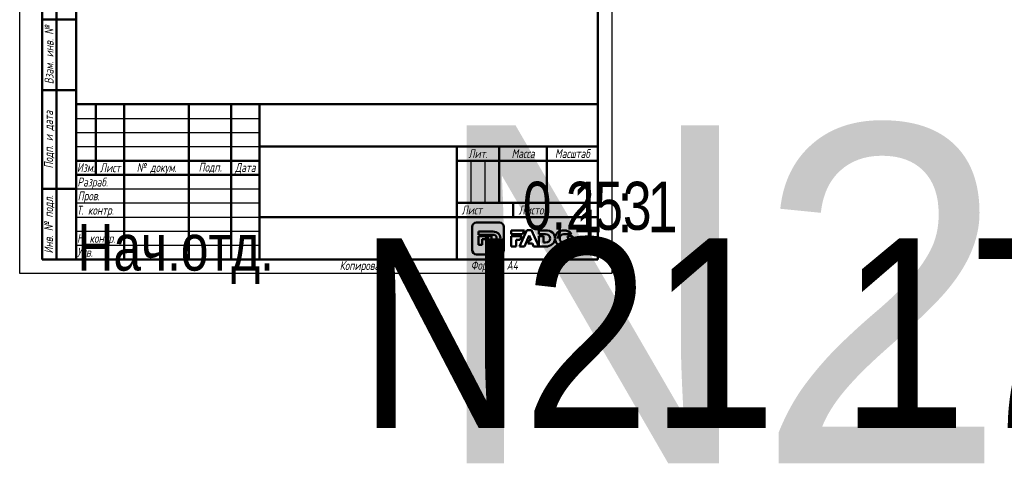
# Model space of a CAD drawing. Header units: millimetres. Extents: x 0 to 698, y -67 to 297.
# Tile 1 of 18: x 0 to 349, y -67 to 90. Entities that reach past the tile are written whole.
import ezdxf
from ezdxf.enums import TextEntityAlignment as Align

# ---------------------------------------------------------------- set-up
doc = ezdxf.new("R2018")
doc.units = ezdxf.units.MM
for name, color, linetype, lineweight in [('Заголовок (ГОСТ)', 7, 'Continuous', 50), ('Кромка (ГОСТ)', 7, 'Continuous', 50), ('Обозначение (ГОСТ)', 7, 'Continuous', 25), ('Эскизная геометрия (ГОСТ)', 7, 'Continuous', 50)]:
    doc.layers.add(name, color=color, linetype=linetype, lineweight=lineweight)
doc.styles.get("Standard").update_dxf_attribs({"font": 'GOST Common Italic.ttf'})
doc.styles.add('Альтернативный текст (ГОСТ)', font='txt', dxfattribs={"width": 0.8})

# ---------------------------------------------------------------- blocks, each defined once
blk = doc.blocks.new('ГОСТ - Доп. графы 1')
at = {"layer": 'Эскизная геометрия (ГОСТ)'}
for p, q in [((-12, 0), (-12, 145)), ((-12, 145), (0, 145)), ((-7, 145), (-7, 0)), ((-12, 110), (-7, 110)), ((-7, 110), (0, 110)), ((-12, 85), (-7, 85)), ((-7, 85), (0, 85)), ((-12, 60), (-7, 60)), ((-7, 60), (0, 60)), ((-12, 25), (-7, 25)), ((-7, 25), (0, 25)), ((0, 0), (-12, 0))]:
    blk.add_line(p, q, dxfattribs=at)
at = {"layer": 'Обозначение (ГОСТ)', "char_height": 3.17, "attachment_point": 5, "rotation": 90, "style": 'Альтернативный текст (ГОСТ)'}
for s, insert, width in [('\\fGOST Common|b0|i1;\\H3.1700;Подп. и дата', (-9.37, 127.41), 34.7679), ('\\fGOST Common|b0|i1;\\H3.1700;Инв. № дубл.', (-8.95, 97.55), 24.8438), ('\\fGOST Common|b0|i1;\\H3.1700;Взам. инв. №', (-9.58, 72.53), 24.8669), ('\\fGOST Common|b0|i1;\\H3.1700;Подп. и дата', (-9.5, 42.47), 35.1486), ('\\fGOST Common|b0|i1;\\H3.1700;Инв. № подл.', (-9.5, 12.41), 24.9618)]:
    blk.add_mtext(s, dxfattribs=dict(at, insert=insert, width=width))
at = {"layer": 'Обозначение (ГОСТ)', "lineweight": 30, "width": 0.8, "flags": 17}
for tag, p in [('Подп._и_дата_2', (-3.53, 127.51)), ('Инв._номер_дубликата', (-3.41, 97.47)), ('Взамен_инв._номера', (-3.46, 72.53)), ('Подп._и_дата_1', (-3.42, 42.35)), ('ИНВЕНТАРНЫЙ_НОМЕР', (-3.33, 12.68))]:
    blk.add_attdef(tag, text='', height=3.17, rotation=90, dxfattribs=at).set_placement(p, align=Align.MIDDLE_CENTER)
blk = doc.blocks.new('Основные надписи ГОСТ - Форма 1')
at = {"layer": 'Заголовок (ГОСТ)'}
for p, q in [((0, 55), (185, 55)), ((0, 0), (0, 55)), ((0, 0), (0, 55)), ((7, 55), (7, 30)), ((17, 55), (17, 0)), ((40, 55), (40, 0)), ((55, 55), (55, 0)), ((65, 55), (65, 0)), ((185, 0), (185, 55)), ((65, 40), (185, 40)), ((135, 40), (135, 0)), ((150, 40), (150, 20)), ((167, 40), (167, 20)), ((0, 35), (65, 35)), ((135, 35), (185, 35)), ((0, 30), (65, 30)), ((135, 20), (185, 20)), ((155, 20), (155, 15)), ((65, 15), (185, 15)), ((185, 0), (0, 0))]:
    blk.add_line(p, q, dxfattribs=at)
at = {"layer": 'Заголовок (ГОСТ)', "linetype": 'Continuous', "lineweight": 25}
for p, q in [((0, 50), (65, 50)), ((0, 45), (65, 45)), ((0, 40), (65, 40)), ((140, 35), (140, 20)), ((145, 35), (145, 20)), ((0, 25), (65, 25)), ((0, 20), (65, 20)), ((0, 15), (65, 15)), ((0, 10), (65, 10)), ((0, 5), (65, 5))]:
    blk.add_line(p, q, dxfattribs=at)
at = {"layer": 'Заголовок (ГОСТ)', "char_height": 3.17, "style": 'Альтернативный текст (ГОСТ)'}
for s, insert, width, attachment_point in [('\\fGOST Common|b0|i1;\\H3.1700;Лит.', (142.52, 37.49), 14.9766, 5), ('\\fGOST Common|b0|i1;\\H3.1700;Масса', (158.55, 37.51), 16.9878, 5), ('\\fGOST Common|b0|i1;\\H3.1700;Масштаб', (176.02, 37.53), 17.8316, 5), ('\\fGOST Common|b0|i1;\\H3.1700;Изм.', (3.5, 32.56), 6.9635, 5), ('\\fGOST Common|b0|i1;\\H3.1700;Лист', (12.1, 32.5), 10.0029, 5), ('\\A0;\\fGOST Common|b0|i1;\\H3.1700;№ докум.', (28.58, 32.16), 22.9069, 5), ('\\fGOST Common|b0|i1;\\H3.1700;Подп.', (47.56, 32.45), 14.879, 5), ('\\fGOST Common|b0|i1;\\H3.1700;Дата', (60.02, 32.24), 9.9614, 5), ('\\fGOST Common|b0|i1;\\H3.1700;Разраб.', (0.47, 27), 16.9971, 4), ('\\A0;\\fGOST Common|b0|i1;\\H3.1700;Т. контр.', (0.23, 17.01), 16.9554, 4), ('\\fGOST Common|b0|i1;\\H3.1700;Пров.', (0.56, 22.08), 17.0192, 4), ('\\fGOST Common|b0|i1;\\H3.1700;Лист', (140.37, 17.5), 10.5071, 5), ('\\A1;', (150.6, 17.54), 8.8313, 5), ('\\fGOST Common|b0|i1;\\H3.1700;Листов', (162.21, 17.5), 14.3668, 5), ('\\fGOST Common|b0|i1;\\H3.1700;Н. контр.', (0.36, 7.05), 16.9999, 4), ('\\fGOST Common|b0|i1;\\H3.1700;Утв.', (0.34, 2.52), 17.0083, 4), ('\\fGOST Common|b0|i1;\\H3.1700;Копировал', (93.48, -0.59), 19.7871, 1)]:
    blk.add_mtext(s, dxfattribs=dict(at, insert=insert, width=width, attachment_point=attachment_point))
at = {"layer": 'Заголовок (ГОСТ)', "lineweight": 30, "flags": 104}
for tag, height, width, p in [('Изм1', 2.89, 0.7, (3.51, 52.52)), ('Лист1', 2.89, 0.7, (12.03, 52.52)), ('Докум1', 2.89, 0.7, (28.54, 52.48)), ('Изм2', 2.89, 0.7, (3.5, 47.52)), ('Лист2', 2.89, 0.7, (12.01, 47.5)), ('Докум2', 2.89, 0.7, (28.53, 47.5)), ('Изм3', 2.89, 0.7, (3.5, 42.5)), ('Лист3', 2.89, 0.7, (12.01, 42.51)), ('Докум3', 2.89, 0.7, (28.51, 42.48)), ('Изм4', 2.89, 0.7, (3.51, 37.5)), ('Лист4', 2.89, 0.7, (12, 37.53)), ('Докум4', 2.89, 0.7, (28.51, 37.52)), ('НАИМЕНОВАНИЕ', 5, 0.8, (100.03, 29.98)), ('Литера', 3.5, 0.8, (137.52, 27.25)), ('Литера2', 3.5, 0.8, (142.51, 27.22)), ('Литера3', 3.5, 0.8, (147.52, 27.21)), ('Масса', 3.5, 0.8, (158.47, 27.53)), ('Масштаб', 3.5, 0.8, (176, 27.6)), ('Тип_документа', 3.17, 0.8, (100.08, 17.56)), ('Листов', 3.17, 0.8, (177.46, 17.58)), ('Материал_Класс', 3.5, 0.9, (100, 7.5))]:
    blk.add_attdef(tag, text='', height=height, dxfattribs=dict(at, width=width)).set_placement(p, align=Align.MIDDLE_CENTER)
for tag, height, width, p in [('Подп1', 2.89, 0.7, (40.01, 52.51)), ('Дата1', 2, 0.7, (55.01, 52.51)), ('Подп2', 2.89, 0.7, (40.01, 47.5)), ('Дата2', 2, 0.7, (55.01, 47.49)), ('Подп3', 2.89, 0.7, (40.01, 42.51)), ('Дата3', 2, 0.7, (55.02, 42.52)), ('Подп4', 2.89, 0.7, (40.01, 37.51)), ('Дата4', 2, 0.7, (55.02, 37.51)), ('АВТОР', 3.17, 0.8, (17.41, 27.49)), ('Разработал_Подп.', 2.89, 0.7, (40.05, 27.51)), ('ДАТА_СОЗДАНИЯ', 2, 0.7, (55.01, 27.51)), ('ПРОВЕРИЛ', 3.17, 0.8, (17.41, 22.53)), ('Проверил_Подп.', 2.89, 0.7, (40.05, 22.52)), ('ДАТА_ПРОВЕРКИ', 2, 0.7, (55.02, 22.51)), ('ТЕХНОЛОГ', 3.17, 0.8, (17.33, 17.54)), ('Технолог_Подп.', 2.89, 0.7, (40.05, 17.51)), ('Технолог_Дата', 2, 0.7, (55.01, 17.5)), ('НАЧ._ОТДЕЛА', 3.17, 0.8, (17.46, 12.45)), ('Должность_руководителя', 3.17, 0.8, (0.52, 12.51)), ('Руководитель_Подп.', 2.89, 0.7, (40.01, 12.5)), ('Руководитель_Дата', 2, 0.7, (55.01, 12.51)), ('НОРМОКОНТРОЛЬ', 3.17, 0.8, (17.37, 7.48)), ('Нормоконтроль_Подп.', 2.89, 0.7, (40.05, 7.52)), ('ДАТА_НОРМОКОНТРОЛЯ', 2, 0.7, (55.02, 7.51)), ('УТВЕРДИЛ', 3.17, 0.8, (17.4, 2.51)), ('Утвердил_Подп.', 2.89, 0.7, (40.05, 2.51)), ('ДАТА_УТВЕРЖДЕНИЯ', 2, 0.7, (55.01, 2.5))]:
    blk.add_attdef(tag, text='', height=height, dxfattribs=dict(at, width=width)).set_placement(p, align=Align.MIDDLE_LEFT)
for tag, height, p in [('ОБОЗНАЧЕНИЕ', 5, (125.33, 47.56)), ('ОРГАНИЗАЦИЯ', 3.5, (160.02, 7.6))]:
    blk.add_attdef(tag, text='', height=height, dxfattribs=at).set_placement(p, align=Align.MIDDLE_CENTER)
at = {"layer": 'Заголовок (ГОСТ)', "lineweight": 30, "width": 0.9, "flags": 104}
for tag, p in [('Материал_Наим.', (133.71, 9.75)), ('Материал_ГОСТ', (134.04, 4.06))]:
    blk.add_attdef(tag, text='', height=3.5, dxfattribs=at).set_placement(p, align=Align.MIDDLE_RIGHT)
blk = doc.blocks.new('Рамки ГОСТ_ граница 297x210')
at = {"layer": 'Кромка (ГОСТ)', "lineweight": 25}
for p, q in [((0, 0), (0, 297)), ((0, 297), (210, 297)), ((210, 297), (210, 0)), ((210, 0), (0, 0))]:
    blk.add_line(p, q, dxfattribs=at)
at = {"layer": 'Кромка (ГОСТ)'}
for p, q in [((205, 292), (20, 292)), ((20, 292), (20, 5)), ((205, 5), (205, 292)), ((20, 5), (205, 5))]:
    blk.add_line(p, q, dxfattribs=at)
at = {"layer": 'Кромка (ГОСТ)', "insert": (160, 4.5), "char_height": 3.17, "attachment_point": 1, "style": 'Альтернативный текст (ГОСТ)'}
blk.add_mtext('\\A1;\\fGOST Common|b0|i1;\\H3.1700;Формат A4', dxfattribs=at)

msp = doc.modelspace()

# ---------------------------------------------------------------- linework, layer by layer
at = {"layer": 'Эскизная геометрия (ГОСТ)', "linetype": 'Continuous'}
for p, q in [((170.162, 18.108), (162.063, 18.108)), ((160.505, 16.535), (160.505, 8.364)), ((162.71, 14.89), (162.71, 13.741)), ((167.836, 14.89), (162.71, 14.89)), ((171.722, 8.364), (171.722, 16.535)), ((162.71, 13.741), (167.856, 13.741)), ((162.71, 13.204), (162.71, 10.161)), ((165.622, 13.204), (162.71, 13.204)), ((164.009, 10.161), (164.009, 12.176)), ((164.009, 12.176), (165.186, 12.176)), ((165.186, 12.176), (165.622, 13.204)), ((166.027, 13.204), (166.027, 10.161)), ((167.326, 13.204), (166.027, 13.204)), ((167.326, 11.323), (167.326, 13.204)), ((167.856, 11.323), (167.326, 11.323)), ((162.71, 10.161), (164.009, 10.161)), ((166.027, 10.161), (167.809, 10.161)), ((162.063, 6.793), (170.162, 6.793))]:
    msp.add_line(p, q, dxfattribs=at)
at = {"layer": 'Эскизная геометрия (ГОСТ)'}
for p, q in [((174.341, 15.304), (174.341, 13.909)), ((178.997, 15.304), (174.341, 15.304)), ((179.882, 15.346), (177.299, 9.565)), ((178.375, 13.909), (178.997, 15.304)), ((181.502, 15.346), (179.882, 15.346)), ((184.085, 9.565), (181.502, 15.346)), ((184.085, 15.303), (184.085, 13.909)), ((186.426, 15.303), (184.085, 15.303)), ((174.341, 13.909), (178.375, 13.909)), ((174.341, 13.29), (174.341, 9.564)), ((178.098, 13.29), (174.341, 13.29)), ((176.022, 9.564), (176.022, 11.979)), ((176.022, 11.979), (177.512, 11.979)), ((177.512, 11.979), (178.098, 13.29)), ((179.066, 9.565), (180.68, 13.459)), ((180.699, 11.827), (180.191, 10.589)), ((180.191, 10.589), (181.841, 10.589)), ((180.68, 13.459), (181.355, 11.827)), ((181.355, 11.827), (180.699, 11.827)), ((181.841, 10.589), (182.282, 9.565)), ((184.085, 13.909), (186.452, 13.909)), ((184.085, 13.29), (184.085, 9.566)), ((185.766, 13.29), (184.085, 13.29)), ((185.766, 10.975), (185.766, 13.29)), ((186.452, 10.975), (185.766, 10.975)), ((189.851, 12.543), (189.847, 12.543)), ((189.847, 12.35), (189.849, 12.35)), ((192.989, 13.922), (195.708, 13.922)), ((196.008, 13.285), (194.227, 13.285)), ((174.341, 9.564), (176.022, 9.564)), ((177.299, 9.565), (179.066, 9.565)), ((182.282, 9.565), (184.085, 9.565)), ((184.085, 9.566), (186.391, 9.566))]:
    msp.add_line(p, q, dxfattribs=at)
at = {"layer": 'Эскизная геометрия (ГОСТ)', "linetype": 'Continuous'}
for points in [[(162.063, 18.108), (161.204, 18.108), (160.505, 17.403), (160.505, 16.535)], [(171.722, 16.535), (171.722, 17.403), (171.023, 18.108), (170.162, 18.108)], [(170.481, 12.539), (170.481, 13.917), (169.51, 14.89), (167.836, 14.89)], [(167.809, 10.161), (169.496, 10.161), (170.481, 11.175), (170.481, 12.539)], [(167.856, 13.741), (168.633, 13.741), (169.149, 13.289), (169.149, 12.532)], [(169.149, 12.532), (169.149, 11.757), (168.633, 11.323), (167.856, 11.323)], [(160.505, 8.364), (160.505, 7.496), (161.204, 6.793), (162.063, 6.793)], [(170.162, 6.793), (171.023, 6.793), (171.722, 7.496), (171.722, 8.364)]]:
    msp.add_open_spline(points, degree=3, dxfattribs=at)
at = {"layer": 'Эскизная геометрия (ГОСТ)'}
for points in [[(189.847, 12.543), (189.801, 14.167), (188.552, 15.303), (186.426, 15.303)], [(193.003, 15.304), (191.244, 15.304), (189.914, 14.079), (189.851, 12.543)], [(195.708, 13.922), (195.174, 14.754), (194.19, 15.304), (193.003, 15.304)], [(186.391, 9.566), (188.53, 9.566), (189.796, 10.745), (189.847, 12.35)], [(186.452, 13.909), (187.456, 13.909), (188.124, 13.361), (188.124, 12.443)], [(188.124, 12.443), (188.124, 11.5), (187.456, 10.975), (186.452, 10.975)], [(189.849, 12.35), (189.892, 10.784), (191.214, 9.554), (192.989, 9.554)], [(191.511, 12.429), (191.511, 13.243), (192.103, 13.922), (192.989, 13.922)], [(193.003, 10.937), (192.12, 10.937), (191.511, 11.631), (191.511, 12.429)], [(192.989, 9.554), (194.791, 9.554), (196.144, 10.842), (196.144, 12.429)], [(194.49, 12.429), (194.49, 11.616), (193.898, 10.937), (193.003, 10.937)], [(194.227, 13.285), (194.396, 13.04), (194.49, 12.742), (194.49, 12.429)], [(196.144, 12.429), (196.144, 12.728), (196.097, 13.015), (196.008, 13.285)]]:
    msp.add_open_spline(points, degree=3, dxfattribs=at)

# ---------------------------------------------------------------- block references
for name, p in [('Рамки ГОСТ_ граница 297x210', (0, 0)), ('ГОСТ - Доп. графы 1', (20, 5))]:
    msp.add_blockref(name, p)
ref = msp.add_blockref('Основные надписи ГОСТ - Форма 1', (20, 5))
lines = msp.add_mtext('\\W0.8000;Нач.отд.', dxfattribs={"layer": 'Заголовок (ГОСТ)', "insert": (20.522, 17.514), "char_height": 16.47596, "attachment_point": 1})
ref.add_attrib('Должность_руководителя', '', (20.522, 17.514), dxfattribs={"flags": 104}).embed_mtext(lines)
lines = msp.add_mtext('\\W0.8000;', dxfattribs={"layer": 'Заголовок (ГОСТ)', "insert": (37.411, 32.488), "char_height": 22.5926, "attachment_point": 1})
ref.add_attrib('АВТОР', '', (37.411, 32.488), dxfattribs={"flags": 104}).embed_mtext(lines)
lines = msp.add_mtext('\\W0.8000;', dxfattribs={"layer": 'Заголовок (ГОСТ)', "insert": (37.408, 27.526), "char_height": 22.5517, "attachment_point": 1})
ref.add_attrib('ПРОВЕРИЛ', '', (37.408, 27.526), dxfattribs={"flags": 104}).embed_mtext(lines)
lines = msp.add_mtext('\\W0.8000;', dxfattribs={"layer": 'Заголовок (ГОСТ)', "insert": (37.334, 22.543), "char_height": 22.671, "attachment_point": 1})
ref.add_attrib('ТЕХНОЛОГ', '', (37.334, 22.543), dxfattribs={"flags": 104}).embed_mtext(lines)
lines = msp.add_mtext('\\W0.8000;', dxfattribs={"layer": 'Заголовок (ГОСТ)', "insert": (37.462, 17.446), "char_height": 22.555, "attachment_point": 1})
ref.add_attrib('НАЧ._ОТДЕЛА', '', (37.462, 17.446), dxfattribs={"flags": 104}).embed_mtext(lines)
lines = msp.add_mtext('\\W0.8000;', dxfattribs={"layer": 'Заголовок (ГОСТ)', "insert": (37.375, 12.481), "char_height": 22.669, "attachment_point": 1})
ref.add_attrib('НОРМОКОНТРОЛЬ', '', (37.375, 12.481), dxfattribs={"flags": 104}).embed_mtext(lines)
lines = msp.add_mtext('\\W0.8000;', dxfattribs={"layer": 'Заголовок (ГОСТ)', "insert": (37.401, 7.507), "char_height": 22.613, "attachment_point": 1})
ref.add_attrib('УТВЕРДИЛ', '', (37.401, 7.507), dxfattribs={"flags": 104}).embed_mtext(lines)
lines = msp.add_mtext('N21', dxfattribs={"layer": 'Заголовок (ГОСТ)', "insert": (145.326, 52.559), "char_height": 119.843, "attachment_point": 1})
ref.add_attrib('ОБОЗНАЧЕНИЕ', '', (145.326, 52.559), dxfattribs={"flags": 104}).embed_mtext(lines)
lines = msp.add_mtext('\\W0.8000;', dxfattribs={"layer": 'Заголовок (ГОСТ)', "insert": (120.031, 34.975), "char_height": 69.6093, "attachment_point": 1})
ref.add_attrib('НАИМЕНОВАНИЕ', '', (120.031, 34.975), dxfattribs={"flags": 104}).embed_mtext(lines)
lines = msp.add_mtext('\\W0.8000;', dxfattribs={"layer": 'Заголовок (ГОСТ)', "insert": (120.078, 22.558), "char_height": 69.7033, "attachment_point": 1})
ref.add_attrib('Тип_документа', '', (120.078, 22.558), dxfattribs={"flags": 104}).embed_mtext(lines)
lines = msp.add_mtext('\\W0.9000;N21 17.03.2020', dxfattribs={"layer": 'Заголовок (ГОСТ)', "insert": (120, 12.5), "char_height": 67.25762, "attachment_point": 1})
ref.add_attrib('Материал_Класс', '', (120, 12.5), dxfattribs={"flags": 104}).embed_mtext(lines)
lines = msp.add_mtext('\\W0.9000;', dxfattribs={"layer": 'Заголовок (ГОСТ)', "insert": (153.707, 14.751), "char_height": 66.9754, "attachment_point": 1})
ref.add_attrib('Материал_Наим.', '', (153.707, 14.751), dxfattribs={"flags": 104}).embed_mtext(lines)
lines = msp.add_mtext('\\W0.9000;', dxfattribs={"layer": 'Заголовок (ГОСТ)', "insert": (154.04, 9.057), "char_height": 66.7532, "attachment_point": 1})
ref.add_attrib('Материал_ГОСТ', '', (154.04, 9.057), dxfattribs={"flags": 104}).embed_mtext(lines)
lines = msp.add_mtext('\\W0.8000;', dxfattribs={"layer": 'Заголовок (ГОСТ)', "insert": (157.52, 32.251), "char_height": 5.0288, "attachment_point": 1})
ref.add_attrib('Литера', '', (157.52, 32.251), dxfattribs={"flags": 104}).embed_mtext(lines)
lines = msp.add_mtext('\\W0.8000;', dxfattribs={"layer": 'Заголовок (ГОСТ)', "insert": (162.512, 32.221), "char_height": 5.0288, "attachment_point": 1})
ref.add_attrib('Литера2', '', (162.512, 32.221), dxfattribs={"flags": 104}).embed_mtext(lines)
lines = msp.add_mtext('\\W0.8000;', dxfattribs={"layer": 'Заголовок (ГОСТ)', "insert": (167.518, 32.211), "char_height": 5.017, "attachment_point": 1})
ref.add_attrib('Литера3', '', (167.518, 32.211), dxfattribs={"flags": 104}).embed_mtext(lines)
lines = msp.add_mtext('\\W0.8000;0,253', dxfattribs={"layer": 'Заголовок (ГОСТ)', "insert": (178.469, 32.533), "char_height": 17.04355, "attachment_point": 1})
ref.add_attrib('Масса', '', (178.469, 32.533), dxfattribs={"flags": 104}).embed_mtext(lines)
lines = msp.add_mtext('\\W0.8000;1 : 1', dxfattribs={"layer": 'Заголовок (ГОСТ)', "insert": (195.997, 32.603), "char_height": 17.94756, "attachment_point": 1})
ref.add_attrib('Масштаб', '', (195.997, 32.603), dxfattribs={"flags": 104}).embed_mtext(lines)
lines = msp.add_mtext('\\W0.8000;1', dxfattribs={"layer": 'Заголовок (ГОСТ)', "insert": (197.459, 22.579), "char_height": 14.9653, "attachment_point": 1})
ref.add_attrib('Листов', '', (197.459, 22.579), dxfattribs={"flags": 104}).embed_mtext(lines)
lines = msp.add_mtext('\\W0.7000;', dxfattribs={"layer": 'Заголовок (ГОСТ)', "insert": (75.012, 57.513), "char_height": 9.9845, "attachment_point": 1})
ref.add_attrib('Дата1', '', (75.012, 57.513), dxfattribs={"flags": 104}).embed_mtext(lines)
lines = msp.add_mtext('\\W0.7000;', dxfattribs={"layer": 'Заголовок (ГОСТ)', "insert": (75.012, 52.491), "char_height": 9.9845, "attachment_point": 1})
ref.add_attrib('Дата2', '', (75.012, 52.491), dxfattribs={"flags": 104}).embed_mtext(lines)
lines = msp.add_mtext('\\W0.7000;', dxfattribs={"layer": 'Заголовок (ГОСТ)', "insert": (75.023, 47.521), "char_height": 9.9712, "attachment_point": 1})
ref.add_attrib('Дата3', '', (75.023, 47.521), dxfattribs={"flags": 104}).embed_mtext(lines)
lines = msp.add_mtext('\\W0.7000;', dxfattribs={"layer": 'Заголовок (ГОСТ)', "insert": (75.023, 42.509), "char_height": 9.9886, "attachment_point": 1})
ref.add_attrib('Дата4', '', (75.023, 42.509), dxfattribs={"flags": 104}).embed_mtext(lines)
lines = msp.add_mtext('\\W0.7000;', dxfattribs={"layer": 'Заголовок (ГОСТ)', "insert": (75.009, 32.511), "char_height": 9.9804, "attachment_point": 1})
ref.add_attrib('ДАТА_СОЗДАНИЯ', '', (75.009, 32.511), dxfattribs={"flags": 104}).embed_mtext(lines)
lines = msp.add_mtext('\\W0.7000;', dxfattribs={"layer": 'Заголовок (ГОСТ)', "insert": (75.022, 27.51), "char_height": 9.9577, "attachment_point": 1})
ref.add_attrib('ДАТА_ПРОВЕРКИ', '', (75.022, 27.51), dxfattribs={"flags": 104}).embed_mtext(lines)
lines = msp.add_mtext('\\W0.7000;', dxfattribs={"layer": 'Заголовок (ГОСТ)', "insert": (75.015, 22.503), "char_height": 9.9863, "attachment_point": 1})
ref.add_attrib('Технолог_Дата', '', (75.015, 22.503), dxfattribs={"flags": 104}).embed_mtext(lines)
lines = msp.add_mtext('\\W0.7000;', dxfattribs={"layer": 'Заголовок (ГОСТ)', "insert": (75.01, 17.509), "char_height": 9.9902, "attachment_point": 1})
ref.add_attrib('Руководитель_Дата', '', (75.01, 17.509), dxfattribs={"flags": 104}).embed_mtext(lines)
lines = msp.add_mtext('\\W0.7000;', dxfattribs={"layer": 'Заголовок (ГОСТ)', "insert": (75.024, 12.511), "char_height": 9.9825, "attachment_point": 1})
ref.add_attrib('ДАТА_НОРМОКОНТРОЛЯ', '', (75.024, 12.511), dxfattribs={"flags": 104}).embed_mtext(lines)
lines = msp.add_mtext('\\W0.7000;', dxfattribs={"layer": 'Заголовок (ГОСТ)', "insert": (75.009, 7.498), "char_height": 9.9968, "attachment_point": 1})
ref.add_attrib('ДАТА_УТВЕРЖДЕНИЯ', '', (75.009, 7.498), dxfattribs={"flags": 104}).embed_mtext(lines)
lines = msp.add_mtext('\\W0.7000;', dxfattribs={"layer": 'Заголовок (ГОСТ)', "insert": (60.014, 57.512), "char_height": 14.92, "attachment_point": 1})
ref.add_attrib('Подп1', '', (60.014, 57.512), dxfattribs={"flags": 104}).embed_mtext(lines)
lines = msp.add_mtext('\\W0.7000;', dxfattribs={"layer": 'Заголовок (ГОСТ)', "insert": (60.014, 52.503), "char_height": 14.9856, "attachment_point": 1})
ref.add_attrib('Подп2', '', (60.014, 52.503), dxfattribs={"flags": 104}).embed_mtext(lines)
lines = msp.add_mtext('\\W0.7000;', dxfattribs={"layer": 'Заголовок (ГОСТ)', "insert": (60.014, 47.515), "char_height": 14.9856, "attachment_point": 1})
ref.add_attrib('Подп3', '', (60.014, 47.515), dxfattribs={"flags": 104}).embed_mtext(lines)
lines = msp.add_mtext('\\W0.7000;', dxfattribs={"layer": 'Заголовок (ГОСТ)', "insert": (60.014, 42.506), "char_height": 14.9659, "attachment_point": 1})
ref.add_attrib('Подп4', '', (60.014, 42.506), dxfattribs={"flags": 104}).embed_mtext(lines)
lines = msp.add_mtext('\\W0.7000;', dxfattribs={"layer": 'Заголовок (ГОСТ)', "insert": (60.045, 32.514), "char_height": 14.9596, "attachment_point": 1})
ref.add_attrib('Разработал_Подп.', '', (60.045, 32.514), dxfattribs={"flags": 104}).embed_mtext(lines)
lines = msp.add_mtext('\\W0.7000;', dxfattribs={"layer": 'Заголовок (ГОСТ)', "insert": (60.045, 27.525), "char_height": 14.9397, "attachment_point": 1})
ref.add_attrib('Проверил_Подп.', '', (60.045, 27.525), dxfattribs={"flags": 104}).embed_mtext(lines)
lines = msp.add_mtext('\\W0.7000;', dxfattribs={"layer": 'Заголовок (ГОСТ)', "insert": (60.045, 22.515), "char_height": 14.9397, "attachment_point": 1})
ref.add_attrib('Технолог_Подп.', '', (60.045, 22.515), dxfattribs={"flags": 104}).embed_mtext(lines)
lines = msp.add_mtext('\\W0.7000;', dxfattribs={"layer": 'Заголовок (ГОСТ)', "insert": (60.005, 17.505), "char_height": 14.9795, "attachment_point": 1})
ref.add_attrib('Руководитель_Подп.', '', (60.005, 17.505), dxfattribs={"flags": 104}).embed_mtext(lines)
lines = msp.add_mtext('\\W0.7000;', dxfattribs={"layer": 'Заголовок (ГОСТ)', "insert": (60.045, 12.515), "char_height": 14.9397, "attachment_point": 1})
ref.add_attrib('Нормоконтроль_Подп.', '', (60.045, 12.515), dxfattribs={"flags": 104}).embed_mtext(lines)
lines = msp.add_mtext('\\W0.7000;', dxfattribs={"layer": 'Заголовок (ГОСТ)', "insert": (60.045, 7.505), "char_height": 14.9596, "attachment_point": 1})
ref.add_attrib('Утвердил_Подп.', '', (60.045, 7.505), dxfattribs={"flags": 104}).embed_mtext(lines)
lines = msp.add_mtext('\\W0.7000;', dxfattribs={"layer": 'Заголовок (ГОСТ)', "insert": (48.542, 57.483), "char_height": 22.947, "attachment_point": 1})
ref.add_attrib('Докум1', '', (48.542, 57.483), dxfattribs={"flags": 104}).embed_mtext(lines)
lines = msp.add_mtext('\\W0.7000;', dxfattribs={"layer": 'Заголовок (ГОСТ)', "insert": (48.526, 52.497), "char_height": 22.9782, "attachment_point": 1})
ref.add_attrib('Докум2', '', (48.526, 52.497), dxfattribs={"flags": 104}).embed_mtext(lines)
lines = msp.add_mtext('\\W0.7000;', dxfattribs={"layer": 'Заголовок (ГОСТ)', "insert": (48.51, 47.479), "char_height": 22.947, "attachment_point": 1})
ref.add_attrib('Докум3', '', (48.51, 47.479), dxfattribs={"flags": 104}).embed_mtext(lines)
lines = msp.add_mtext('\\W0.7000;', dxfattribs={"layer": 'Заголовок (ГОСТ)', "insert": (48.515, 42.52), "char_height": 22.9741, "attachment_point": 1})
ref.add_attrib('Докум4', '', (48.515, 42.52), dxfattribs={"flags": 104}).embed_mtext(lines)
lines = msp.add_mtext('\\W0.7000;', dxfattribs={"layer": 'Заголовок (ГОСТ)', "insert": (32.031, 57.516), "char_height": 9.9931, "attachment_point": 1})
ref.add_attrib('Лист1', '', (32.031, 57.516), dxfattribs={"flags": 104}).embed_mtext(lines)
lines = msp.add_mtext('\\W0.7000;', dxfattribs={"layer": 'Заголовок (ГОСТ)', "insert": (32.012, 52.504), "char_height": 9.9781, "attachment_point": 1})
ref.add_attrib('Лист2', '', (32.012, 52.504), dxfattribs={"flags": 104}).embed_mtext(lines)
lines = msp.add_mtext('\\W0.7000;', dxfattribs={"layer": 'Заголовок (ГОСТ)', "insert": (32.012, 47.508), "char_height": 9.9781, "attachment_point": 1})
ref.add_attrib('Лист3', '', (32.012, 47.508), dxfattribs={"flags": 104}).embed_mtext(lines)
lines = msp.add_mtext('\\W0.7000;', dxfattribs={"layer": 'Заголовок (ГОСТ)', "insert": (32.004, 42.526), "char_height": 9.9936, "attachment_point": 1})
ref.add_attrib('Лист4', '', (32.004, 42.526), dxfattribs={"flags": 104}).embed_mtext(lines)
lines = msp.add_mtext('\\W0.7000;', dxfattribs={"layer": 'Заголовок (ГОСТ)', "insert": (23.513, 57.516), "char_height": 7.004, "attachment_point": 1})
ref.add_attrib('Изм1', '', (23.513, 57.516), dxfattribs={"flags": 104}).embed_mtext(lines)
lines = msp.add_mtext('\\W0.7000;', dxfattribs={"layer": 'Заголовок (ГОСТ)', "insert": (23.504, 52.521), "char_height": 6.9877, "attachment_point": 1})
ref.add_attrib('Изм2', '', (23.504, 52.521), dxfattribs={"flags": 104}).embed_mtext(lines)
lines = msp.add_mtext('\\W0.7000;', dxfattribs={"layer": 'Заголовок (ГОСТ)', "insert": (23.504, 47.5), "char_height": 7.0203, "attachment_point": 1})
ref.add_attrib('Изм3', '', (23.504, 47.5), dxfattribs={"flags": 104}).embed_mtext(lines)
lines = msp.add_mtext('\\W0.7000;', dxfattribs={"layer": 'Заголовок (ГОСТ)', "insert": (23.513, 42.504), "char_height": 7.004, "attachment_point": 1})
ref.add_attrib('Изм4', '', (23.513, 42.504), dxfattribs={"flags": 104}).embed_mtext(lines)

doc.saveas('drawing.dxf')
